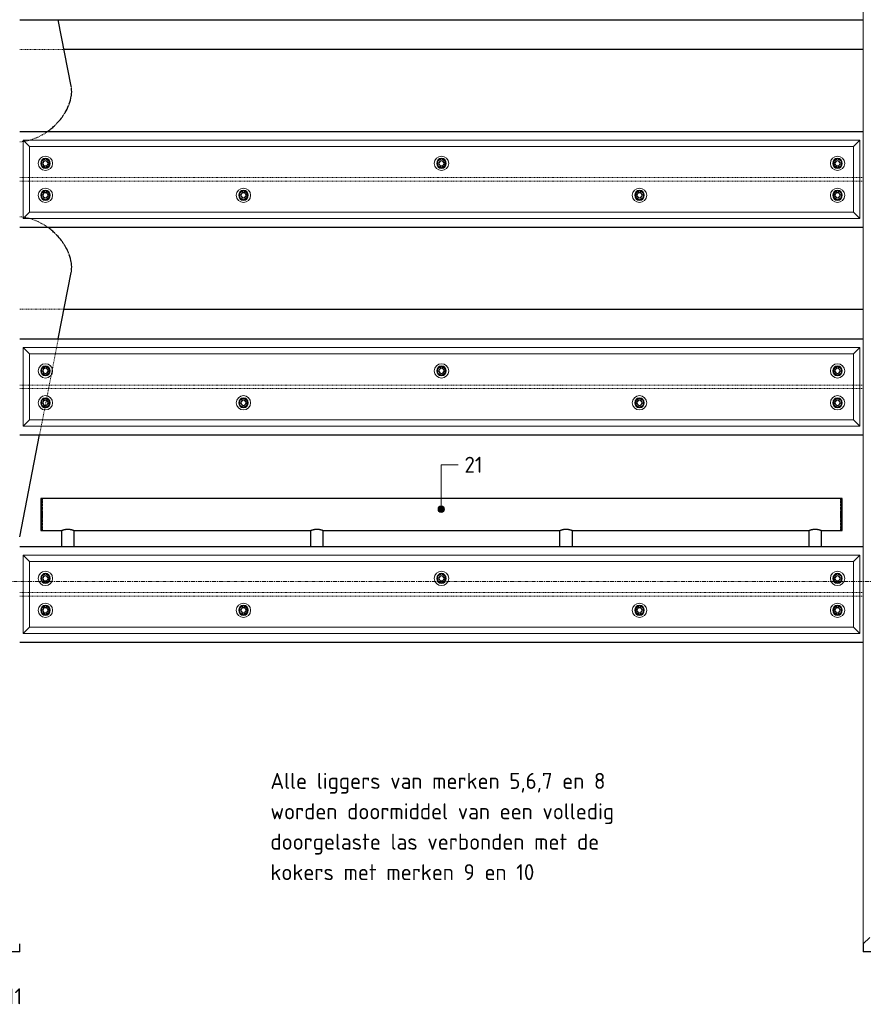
# Model space of a CAD drawing. Header units: millimetres. Extents: x -236694 to -141708, y -41476 to 103952.
# Tile 15 of 103: x -202562 to -199920, y -1324 to 1760. Entities that reach past the tile are written whole.
import ezdxf

# ---------------------------------------------------------------- set-up
doc = ezdxf.new("R2010")
doc.units = ezdxf.units.MM
doc.linetypes.add('Grid Line', pattern=[22.225, 12.7, -3.175, 3.175, -3.175])
doc.linetypes.add('XX-HIDDEN', pattern=[4, 2, -2])
for name, color, linetype, lineweight in [('N-CO-BC-BETONVORM-G', 50, 'Continuous', 25), ('N-CO-BC-BETONVORM-G-1', 50, 'XX-HIDDEN', 18), ('N-CO-BC-BETONVORM-GN', 10, 'XX-HIDDEN', 18), ('N-CO-KC-KUNSTSTOFVORM-G', 7, 'Continuous', 13), ('N-CO-SC-STAALVORM-G', 10, 'Continuous', 25), ('X-XX-AL-T25-1', 250, 'Continuous', 13), ('X-XX-AL-T25-2', 7, 'Continuous', 13), ('X-XX-AL-VERWIJZING-G-1', 7, 'Grid Line', 18)]:
    doc.layers.add(name, color=color, linetype=linetype, lineweight=lineweight)
doc.styles.add('NLCS-ISO_1', font='NLCS-ISO.ttf', dxfattribs={"height": 50})

# ---------------------------------------------------------------- blocks, each defined once
blk = doc.blocks.new('GM_Hakorit_3820 - GM_Hakorit_3820-3593615-Doorsnede 2 dubbel geleidewerk')
at = {"layer": 'N-CO-KC-KUNSTSTOFVORM-G'}
for p, q in [((211140, 2684.9), (211140, -1134.9)), ((211140, -1135), (211160, -1115))]:
    blk.add_line(p, q, dxfattribs=at)
blk = doc.blocks.new('GM_Hakorit_2620 - GM_Hakorit_2620-3643089-Doorsnede 2 dubbel geleidewerk')
at = {"layer": 'N-CO-KC-KUNSTSTOFVORM-G'}
for p, q in [((208509.3, 2683), (208529.3, 2663)), ((208509.3, 2437.1), (208509.3, 2682.9)), ((211129.3, 2683), (208509.4, 2683)), ((211109.3, 2663), (208529.3, 2663)), ((208529.3, 2663), (208529.3, 2457)), ((211109.3, 2663), (211129.3, 2683)), ((211109.3, 2457), (211109.3, 2663)), ((211129.3, 2682.9), (211129.3, 2437.1)), ((208529.3, 2457), (208509.3, 2437)), ((211129.3, 2437), (208509.4, 2437)), ((211109.3, 2457), (208529.3, 2457)), ((211129.3, 2437), (211109.3, 2457))]:
    blk.add_line(p, q, dxfattribs=at)
for centre, start, end in [((208579.3, 2610), 0, 180), ((209819.3, 2610), 360, 180), ((211059.3, 2610), 0, 180), ((208579.3, 2610), 180, 0), ((209819.3, 2610), 180, 360), ((211059.3, 2610), 180, 0), ((208579.3, 2510), 0, 180), ((209199.3, 2510), 360, 180), ((210439.3, 2510), 360, 180), ((211059.3, 2510), 0, 180), ((208579.3, 2510), 180, 0), ((209199.3, 2510), 180, 0), ((210439.3, 2510), 180, 360), ((211059.3, 2510), 180, 0)]:
    blk.add_arc(centre, 22.5, start, end, dxfattribs=at)
blk = doc.blocks.new('GM_Bouten_Moeren_Zeskant - M16-3610774-Doorsnede 2 dubbel geleidewerk')
at = {"layer": 'N-CO-SC-STAALVORM-G'}
for p, q in [((205597.9, 2623.9), (205585.9, 2616.9)), ((205609.9, 2616.9), (205597.9, 2623.9)), ((205585.9, 2616.9), (205585.9, 2603.1)), ((205585.9, 2603.1), (205597.9, 2596.1)), ((205597.9, 2596.1), (205609.9, 2603.1)), ((205609.9, 2603.1), (205609.9, 2616.9))]:
    blk.add_line(p, q, dxfattribs=at)
for radius, start, end in [(15, 0, 180), (15, 180, 0), (8, 0, 180), (8, 180, 0)]:
    blk.add_arc((205597.9, 2610), radius, start, end, dxfattribs=at)
blk = doc.blocks.new('GM_Haalbuis_2500 - GM_Haalbuis_2500-3744235-Doorsnede 2 dubbel geleidewerk')
at = {"layer": 'N-CO-SC-STAALVORM-G'}
for p, q in [((208569.3, 260), (208564.3, 260)), ((208564.3, 260), (208564.3, 210)), ((208569.3, 260), (208569.3, 258.4)), ((211069.3, 260), (208569.3, 260)), ((208569.3, 257.4), (208569.3, 258.3)), ((208569.3, 257.4), (208569.3, 254.1)), ((208569.3, 251.7), (208569.3, 254.1)), ((208569.3, 251.7), (208569.3, 247)), ((208569.3, 243.6), (208569.3, 247)), ((211074.3, 260), (211069.3, 260)), ((211069.3, 258.4), (211069.3, 260)), ((211069.3, 258.3), (211069.3, 257.4)), ((211069.3, 254.1), (211069.3, 257.4)), ((211069.3, 254.1), (211069.3, 251.7)), ((211069.3, 247), (211069.3, 251.7)), ((211069.3, 247), (211069.3, 243.6)), ((211074.3, 210), (211074.3, 260)), ((208569.3, 243.6), (208569.3, 237.5)), ((208569.3, 233.5), (208569.3, 237.6)), ((208569.3, 233.6), (208569.3, 225.9)), ((208569.3, 222.1), (208569.3, 225.9)), ((208569.3, 222.1), (208569.3, 210)), ((211069.3, 237.5), (211069.3, 243.6)), ((211069.3, 237.6), (211069.3, 233.5)), ((211069.3, 225.9), (211069.3, 233.6)), ((211069.3, 225.9), (211069.3, 222.1)), ((211069.3, 210), (211069.3, 222.1)), ((208564.3, 210), (208564.3, 160)), ((208569.3, 210), (208569.3, 210.7)), ((208569.3, 210), (208569.3, 197.9)), ((208569.3, 194.1), (208569.3, 197.9)), ((208569.3, 194.1), (208569.3, 186.4)), ((208569.3, 182.4), (208569.3, 186.5)), ((211069.3, 210.7), (211069.3, 210)), ((211069.3, 197.9), (211069.3, 210)), ((211069.3, 197.9), (211069.3, 194.1)), ((211069.3, 186.4), (211069.3, 194.1)), ((211069.3, 186.5), (211069.3, 182.4)), ((211074.3, 160), (211074.3, 210)), ((208564.3, 160), (208569.3, 160)), ((208569.3, 182.5), (208569.3, 176.4)), ((208569.3, 173), (208569.3, 176.4)), ((208569.3, 173), (208569.3, 168.3)), ((208569.3, 165.9), (208569.3, 168.3)), ((208569.3, 165.9), (208569.3, 162.6)), ((208569.3, 161.7), (208569.3, 162.6)), ((208569.3, 161.6), (208569.3, 160)), ((208569.3, 160), (208630.6, 160)), ((208629.3, 160), (208629.3, 110)), ((208668, 160), (209410.6, 160)), ((208669.3, 110), (208669.3, 160)), ((209409.3, 160), (209409.3, 110)), ((209448, 160), (210190.6, 160)), ((209449.3, 110), (209449.3, 160)), ((210189.3, 160), (210189.3, 110)), ((210228, 160), (210970.6, 160)), ((210229.3, 110), (210229.3, 160)), ((210969.3, 160), (210969.3, 110)), ((211008, 160), (211069.3, 160)), ((211009.3, 110), (211009.3, 160)), ((211069.3, 176.4), (211069.3, 182.5)), ((211069.3, 176.4), (211069.3, 173)), ((211069.3, 168.3), (211069.3, 173)), ((211069.3, 168.3), (211069.3, 165.9)), ((211069.3, 162.6), (211069.3, 165.9)), ((211069.3, 162.6), (211069.3, 161.7)), ((211069.3, 160), (211069.3, 161.6)), ((211069.3, 160), (211074.3, 160))]:
    blk.add_line(p, q, dxfattribs=at)
for points, knots in [([(208629.3, 160), (208629.4, 160), (208629.5, 160.1), (208630, 160.3), (208630.5, 160.5), (208631.2, 160.7), (208632, 161), (208632.8, 161.3), (208633.5, 161.5), (208633.8, 161.6), (208634, 161.7)], [-0.9884455, -0.9884455, -0.9884455, -0.9884455, -0.9444444, -0.9166667, -0.8888889, -0.8611111, -0.8333333, -0.8055556, -0.7916667, -0.7777778, -0.7777778, -0.7777778, -0.7777778]), ([(208634, 161.7), (208634.2, 161.7), (208634.6, 161.9), (208635.4, 162.1), (208636.4, 162.4), (208637.6, 162.7), (208638.5, 162.9), (208639.3, 163.1), (208640, 163.2), (208641.1, 163.4), (208642.4, 163.7), (208644.1, 163.9), (208645.8, 164.1), (208647.5, 164.1), (208649.3, 164.2), (208651.1, 164.1), (208652.8, 164.1), (208654.5, 163.9), (208656.2, 163.7), (208657.6, 163.4), (208658.6, 163.2), (208659.4, 163.1), (208660.1, 162.9), (208661.1, 162.7), (208662.2, 162.4), (208663.3, 162.1), (208664.1, 161.9), (208664.4, 161.7), (208664.6, 161.7)], [-0.7777778, -0.7777778, -0.7777778, -0.7777778, -0.7638889, -0.75, -0.7222222, -0.6944444, -0.6805556, -0.6666667, -0.6527778, -0.6388889, -0.6111111, -0.5833333, -0.5555556, -0.5277778, -0.5, -0.4722222, -0.4444444, -0.4166667, -0.3888889, -0.3611111, -0.3472222, -0.3333333, -0.3194444, -0.3055556, -0.2777778, -0.25, -0.2361111, -0.2222222, -0.2222222, -0.2222222, -0.2222222]), ([(208664.6, 161.7), (208664.8, 161.6), (208665.2, 161.5), (208665.9, 161.3), (208666.6, 161), (208667.4, 160.7), (208668.1, 160.5), (208668.6, 160.3), (208669.1, 160.1), (208669.3, 160), (208669.3, 160)], [-0.2222222, -0.2222222, -0.2222222, -0.2222222, -0.2083333, -0.1944444, -0.1666667, -0.1388889, -0.1111111, -0.0833333, -0.0555556, -0.0115495, -0.0115495, -0.0115495, -0.0115495]), ([(209409.3, 160), (209409.4, 160), (209409.5, 160.1), (209410, 160.3), (209410.5, 160.5), (209411.2, 160.7), (209412, 161), (209412.8, 161.3), (209413.5, 161.5), (209413.8, 161.6), (209414, 161.7)], [-0.9884455, -0.9884455, -0.9884455, -0.9884455, -0.9444444, -0.9166667, -0.8888889, -0.8611111, -0.8333333, -0.8055556, -0.7916667, -0.7777778, -0.7777778, -0.7777778, -0.7777778]), ([(209414, 161.7), (209414.2, 161.7), (209414.6, 161.9), (209415.4, 162.1), (209416.4, 162.4), (209417.6, 162.7), (209418.5, 162.9), (209419.3, 163.1), (209420, 163.2), (209421.1, 163.4), (209422.4, 163.7), (209424.1, 163.9), (209425.8, 164.1), (209427.5, 164.1), (209429.3, 164.2), (209431.1, 164.1), (209432.8, 164.1), (209434.5, 163.9), (209436.2, 163.7), (209437.6, 163.4), (209438.6, 163.2), (209439.4, 163.1), (209440.1, 162.9), (209441.1, 162.7), (209442.2, 162.4), (209443.3, 162.1), (209444.1, 161.9), (209444.4, 161.7), (209444.6, 161.7)], [-0.7777778, -0.7777778, -0.7777778, -0.7777778, -0.7638889, -0.75, -0.7222222, -0.6944444, -0.6805556, -0.6666667, -0.6527778, -0.6388889, -0.6111111, -0.5833333, -0.5555556, -0.5277778, -0.5, -0.4722222, -0.4444444, -0.4166667, -0.3888889, -0.3611111, -0.3472222, -0.3333333, -0.3194444, -0.3055556, -0.2777778, -0.25, -0.2361111, -0.2222222, -0.2222222, -0.2222222, -0.2222222]), ([(209444.6, 161.7), (209444.8, 161.6), (209445.2, 161.5), (209445.9, 161.3), (209446.6, 161), (209447.4, 160.7), (209448.1, 160.5), (209448.6, 160.3), (209449.1, 160.1), (209449.3, 160), (209449.3, 160)], [-0.2222222, -0.2222222, -0.2222222, -0.2222222, -0.2083333, -0.1944444, -0.1666667, -0.1388889, -0.1111111, -0.0833333, -0.0555556, -0.0115495, -0.0115495, -0.0115495, -0.0115495]), ([(210189.3, 160), (210189.4, 160), (210189.5, 160.1), (210190, 160.3), (210190.5, 160.5), (210191.2, 160.7), (210192, 161), (210192.8, 161.3), (210193.5, 161.5), (210193.8, 161.6), (210194, 161.7)], [-0.9884455, -0.9884455, -0.9884455, -0.9884455, -0.9444444, -0.9166667, -0.8888889, -0.8611111, -0.8333333, -0.8055556, -0.7916667, -0.7777778, -0.7777778, -0.7777778, -0.7777778]), ([(210194, 161.7), (210194.2, 161.7), (210194.6, 161.9), (210195.4, 162.1), (210196.4, 162.4), (210197.6, 162.7), (210198.5, 162.9), (210199.3, 163.1), (210200, 163.2), (210201.1, 163.4), (210202.4, 163.7), (210204.1, 163.9), (210205.8, 164.1), (210207.5, 164.1), (210209.3, 164.2), (210211.1, 164.1), (210212.8, 164.1), (210214.5, 163.9), (210216.2, 163.7), (210217.6, 163.4), (210218.6, 163.2), (210219.4, 163.1), (210220.1, 162.9), (210221.1, 162.7), (210222.2, 162.4), (210223.3, 162.1), (210224.1, 161.9), (210224.4, 161.7), (210224.6, 161.7)], [-0.7777778, -0.7777778, -0.7777778, -0.7777778, -0.7638889, -0.75, -0.7222222, -0.6944444, -0.6805556, -0.6666667, -0.6527778, -0.6388889, -0.6111111, -0.5833333, -0.5555556, -0.5277778, -0.5, -0.4722222, -0.4444444, -0.4166667, -0.3888889, -0.3611111, -0.3472222, -0.3333333, -0.3194444, -0.3055556, -0.2777778, -0.25, -0.2361111, -0.2222222, -0.2222222, -0.2222222, -0.2222222]), ([(210224.6, 161.7), (210224.8, 161.6), (210225.2, 161.5), (210225.9, 161.3), (210226.6, 161), (210227.4, 160.7), (210228.1, 160.5), (210228.6, 160.3), (210229.1, 160.1), (210229.3, 160), (210229.3, 160)], [-0.2222222, -0.2222222, -0.2222222, -0.2222222, -0.2083333, -0.1944444, -0.1666667, -0.1388889, -0.1111111, -0.0833333, -0.0555556, -0.0115495, -0.0115495, -0.0115495, -0.0115495]), ([(210969.3, 160), (210969.4, 160), (210969.5, 160.1), (210970, 160.3), (210970.5, 160.5), (210971.2, 160.7), (210972, 161), (210972.8, 161.3), (210973.5, 161.5), (210973.8, 161.6), (210974, 161.7)], [-0.9884455, -0.9884455, -0.9884455, -0.9884455, -0.9444444, -0.9166667, -0.8888889, -0.8611111, -0.8333333, -0.8055556, -0.7916667, -0.7777778, -0.7777778, -0.7777778, -0.7777778]), ([(210974, 161.7), (210974.2, 161.7), (210974.6, 161.9), (210975.4, 162.1), (210976.4, 162.4), (210977.6, 162.7), (210978.5, 162.9), (210979.3, 163.1), (210980, 163.2), (210981.1, 163.4), (210982.4, 163.7), (210984.1, 163.9), (210985.8, 164.1), (210987.5, 164.1), (210989.3, 164.2), (210991.1, 164.1), (210992.8, 164.1), (210994.5, 163.9), (210996.2, 163.7), (210997.6, 163.4), (210998.6, 163.2), (210999.4, 163.1), (211000.1, 162.9), (211001.1, 162.7), (211002.2, 162.4), (211003.3, 162.1), (211004.1, 161.9), (211004.4, 161.7), (211004.6, 161.7)], [-0.7777778, -0.7777778, -0.7777778, -0.7777778, -0.7638889, -0.75, -0.7222222, -0.6944444, -0.6805556, -0.6666667, -0.6527778, -0.6388889, -0.6111111, -0.5833333, -0.5555556, -0.5277778, -0.5, -0.4722222, -0.4444444, -0.4166667, -0.3888889, -0.3611111, -0.3472222, -0.3333333, -0.3194444, -0.3055556, -0.2777778, -0.25, -0.2361111, -0.2222222, -0.2222222, -0.2222222, -0.2222222]), ([(211004.6, 161.7), (211004.8, 161.6), (211005.2, 161.5), (211005.9, 161.3), (211006.6, 161), (211007.4, 160.7), (211008.1, 160.5), (211008.6, 160.3), (211009.1, 160.1), (211009.3, 160), (211009.3, 160)], [-0.2222222, -0.2222222, -0.2222222, -0.2222222, -0.2083333, -0.1944444, -0.1666667, -0.1388889, -0.1111111, -0.0833333, -0.0555556, -0.0115495, -0.0115495, -0.0115495, -0.0115495])]:
    blk.add_open_spline(points, degree=3, knots=knots, dxfattribs=at)
blk = doc.blocks.new('NLI_Balk_Buis - ø813_20-3690250-Doorsnede 2 dubbel geleidewerk')
at = {"layer": 'N-CO-BC-BETONVORM-GN'}
for p, q in [((208637.5, 1666.5), (208498.7, 1666.5)), ((208498.7, 853.5), (208637.5, 853.5))]:
    blk.add_line(p, q, dxfattribs=at)
at = {"layer": 'N-CO-SC-STAALVORM-G'}
for p, q in [((211140, 1666.5), (208637.6, 1666.5)), ((208637.6, 853.5), (211140, 853.5))]:
    blk.add_line(p, q, dxfattribs=at)
blk = doc.blocks.new('NLI_Balk_H - HEB300-V19-Doorsnede 2 dubbel geleidewerk')
at = {"layer": 'N-CO-BC-BETONVORM-GN'}
for p, q in [((208498.6, 2565.5), (208509.3, 2565.5)), ((208509.4, 2565.5), (208529.3, 2565.5)), ((208529.4, 2565.5), (211109.3, 2565.5)), ((211109.4, 2565.5), (211129.3, 2565.5)), ((211129.3, 2565.5), (211140, 2565.5)), ((208498.6, 2554.5), (208509.3, 2554.5)), ((208509.4, 2554.5), (208529.3, 2554.5)), ((208529.4, 2554.5), (211109.3, 2554.5)), ((211109.4, 2554.5), (211129.3, 2554.5)), ((211129.3, 2554.5), (211140, 2554.5))]:
    blk.add_line(p, q, dxfattribs=at)

msp = doc.modelspace()

# ---------------------------------------------------------------- hatches: boundary and pattern name
at = {"layer": 'X-XX-AL-T25-1'}
h = msp.add_hatch(color=256, dxfattribs=at)
edge = h.paths.add_edge_path(flags=0)
edge.add_arc((-201242.1, 226.6), 10, 0, 360)

# ---------------------------------------------------------------- linework, layer by layer
at = {"layer": 'N-CO-BC-BETONVORM-GN'}
for p, q in [((-202446.4, 733), (-202441.1, 760)), ((-202459.4, 665.9), (-202450.3, 713)), ((-202450.3, 713), (-202446.4, 733)), ((-202463.1, 647), (-202459.5, 665.7)), ((-202469.2, 615.5), (-202463.2, 646.8)), ((-202475.8, 581.8), (-202471.4, 604.5)), ((-202471.4, 604.5), (-202469.3, 615.5)), ((-202481.6, 552.1), (-202478.6, 567.5)), ((-202478.6, 567.6), (-202477.8, 571.8)), ((-202477.7, 571.9), (-202477.2, 574.4)), ((-202477.2, 574.5), (-202475.8, 581.7)), ((-202490.4, 507), (-202484.4, 537.9)), ((-202484.3, 538), (-202482.9, 545.2)), ((-202482.9, 545.3), (-202482.6, 546.9)), ((-202482.6, 547), (-202481.6, 552)), ((-202494.3, 487), (-202490.4, 507)), ((-202499.5, 460), (-202494.3, 487))]:
    msp.add_line(p, q, dxfattribs=at)
for points in [[(-202399.6, 1545.7), (-202399.8, 1546.7), (-202399.9, 1547.7), (-202400.1, 1548.8)], [(-202400.4, 1520), (-202400.3, 1520.4), (-202400.3, 1520.9), (-202400.2, 1521.3)], [(-202408.7, 1491.1), (-202408.1, 1492.7), (-202407.4, 1494.3), (-202406.8, 1496)], [(-202425.3, 1460.5), (-202424.3, 1462), (-202423.3, 1463.5), (-202422.3, 1465)], [(-202450.8, 1429.9), (-202449.9, 1430.8), (-202448.9, 1431.8), (-202448, 1432.7)], [(-202561.7, 1377.2), (-202558.2, 1377.5), (-202554.7, 1377.8), (-202551.2, 1378.3)], [(-202551.1, 1378.3), (-202549.9, 1378.5), (-202548.7, 1378.7), (-202547.5, 1378.9)], [(-202551.2, 1141.7), (-202554.7, 1142.2), (-202558.2, 1142.5), (-202561.7, 1142.8)], [(-202547.5, 1141.1), (-202548.7, 1141.3), (-202549.9, 1141.5), (-202551.1, 1141.7)], [(-202448, 1087.3), (-202448.9, 1088.2), (-202449.9, 1089.2), (-202450.8, 1090.1)], [(-202422.3, 1055), (-202423.3, 1056.5), (-202424.3, 1058), (-202425.3, 1059.5)], [(-202406.8, 1023.9), (-202407.4, 1025.6), (-202408, 1027.2), (-202408.7, 1028.9)], [(-202400.2, 998.7), (-202400.3, 999.1), (-202400.3, 999.6), (-202400.4, 1000)]]:
    msp.add_open_spline(points, degree=3, dxfattribs=at)
for points, knots in [([(-202530.5, 1382.7), (-202526.4, 1383.8), (-202515.3, 1387.4), (-202497.7, 1395.2), (-202483.5, 1403.7), (-202476.1, 1408.8), (-202474.7, 1409.8)], [0.5838173, 0.5838173, 0.5838173, 0.5838173, 0.6086957, 0.6521739, 0.6956522, 0.7051766, 0.7051766, 0.7051766, 0.7051766]), ([(-202547.4, 1378.9), (-202544.8, 1379.3), (-202539.3, 1380.4), (-202533.8, 1381.8), (-202530.9, 1382.6)], [0.55011335, 0.55011335, 0.55011335, 0.55011335, 0.56521739, 0.58312425, 0.58312425, 0.58312425, 0.58312425]), ([(-202530.9, 1137.4), (-202533.8, 1138.2), (-202539.3, 1139.6), (-202544.8, 1140.7), (-202547.4, 1141.1)], [0.41687575, 0.41687575, 0.41687575, 0.41687575, 0.43478261, 0.44988665, 0.44988665, 0.44988665, 0.44988665]), ([(-202474.7, 1110.2), (-202476.1, 1111.2), (-202483.5, 1116.3), (-202497.7, 1124.8), (-202515.3, 1132.6), (-202526.4, 1136.2), (-202530.5, 1137.3)], [0.2948234, 0.2948234, 0.2948234, 0.2948234, 0.3043478, 0.3478261, 0.3913043, 0.4161827, 0.4161827, 0.4161827, 0.4161827]), ([(-202400, 971.2), (-202399.9, 971.9), (-202399.8, 972.9), (-202399.7, 974), (-202399.6, 974.3)], [0.929191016, 0.929191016, 0.929191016, 0.929191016, 0.934782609, 0.937858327, 0.937858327, 0.937858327, 0.937858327])]:
    msp.add_open_spline(points, degree=3, knots=knots, dxfattribs=at)
at = {"layer": 'N-CO-SC-STAALVORM-G'}
for p, q in [((-202561.9, 1760), (-199920.5, 1760)), ((-202400.6, 1551.9), (-202441.1, 1760)), ((-202561.9, 1410), (-199920.5, 1410)), ((-202561.9, 1110), (-199920.5, 1110)), ((-202441.1, 760), (-202400.6, 968.1)), ((-202561.9, 760), (-199920.5, 760)), ((-202561.9, 460), (-199920.5, 460)), ((-202561.8, 140.1), (-202499.5, 460)), ((-202561.9, 110), (-199920.5, 110)), ((-202561.9, -190), (-199920.5, -190)), ((-202561.9, -1160), (-202561.9, -1135)), ((-199920.5, -1135), (-199920.5, -1160)), ((-202561.9, -1160), (-202593.9, -1160)), ((-199888.5, -1160), (-199920.5, -1160))]:
    msp.add_line(p, q, dxfattribs=at)
for points in [[(-202401, 1553.8), (-202401, 1554), (-202401.1, 1554.2), (-202401.1, 1554.4)], [(-202400.1, 1548.8), (-202400.2, 1549.8), (-202400.4, 1550.9), (-202400.6, 1551.9)], [(-202400.1, 1522.2), (-202398.9, 1530.4), (-202398.8, 1538.2), (-202399.6, 1545.6)], [(-202406.8, 1496), (-202403.8, 1504.1), (-202401.7, 1512.1), (-202400.4, 1520)], [(-202400.2, 1521.3), (-202400.2, 1521.6), (-202400.1, 1521.9), (-202400.1, 1522.2)], [(-202400.4, 1000), (-202401.6, 1007.8), (-202403.8, 1015.8), (-202406.7, 1023.8)], [(-202400.1, 997.8), (-202400.1, 998.1), (-202400.2, 998.4), (-202400.2, 998.7)], [(-202399.6, 974.4), (-202398.8, 981.8), (-202398.9, 989.6), (-202400.1, 997.8)], [(-202401.1, 965.6), (-202401.1, 965.8), (-202401, 966), (-202401, 966.2)], [(-202400.6, 968.1), (-202400.4, 969.1), (-202400.2, 970.2), (-202400.1, 971.2)]]:
    msp.add_open_spline(points, degree=3, dxfattribs=at)
for points, knots in [([(-202422.3, 1465), (-202421.4, 1466.4), (-202416.1, 1475), (-202411.7, 1483.8), (-202408.7, 1491)], [0.85904745, 0.85904745, 0.85904745, 0.85904745, 0.86956522, 0.92280563, 0.92280563, 0.92280563, 0.92280563]), ([(-202448, 1432.7), (-202447, 1433.7), (-202441.1, 1439.9), (-202433.3, 1449.1), (-202427.2, 1457.6), (-202425.3, 1460.5)], [0.7747656, 0.7747656, 0.7747656, 0.7747656, 0.7826087, 0.82608696, 0.84762805, 0.84762805, 0.84762805, 0.84762805]), ([(-202474.6, 1409.9), (-202469.9, 1413.2), (-202461.7, 1419.6), (-202454.1, 1426.6), (-202450.8, 1429.9)], [0.70549731, 0.70549731, 0.70549731, 0.70549731, 0.73913043, 0.76666164, 0.76666164, 0.76666164, 0.76666164]), ([(-202450.8, 1090.1), (-202454.1, 1093.4), (-202461.7, 1100.4), (-202469.9, 1106.8), (-202474.6, 1110.1)], [0.23333836, 0.23333836, 0.23333836, 0.23333836, 0.26086957, 0.29450269, 0.29450269, 0.29450269, 0.29450269]), ([(-202425.3, 1059.5), (-202427.2, 1062.4), (-202433.3, 1070.9), (-202441.1, 1080.1), (-202447, 1086.3), (-202448, 1087.3)], [0.15237195, 0.15237195, 0.15237195, 0.15237195, 0.17391304, 0.2173913, 0.2252344, 0.2252344, 0.2252344, 0.2252344]), ([(-202408.7, 1029), (-202409.3, 1030.3), (-202412.4, 1037.6), (-202416.9, 1046.3), (-202421.4, 1053.6), (-202422.3, 1055)], [0.07719437, 0.07719437, 0.07719437, 0.07719437, 0.08695652, 0.13043478, 0.14095255, 0.14095255, 0.14095255, 0.14095255])]:
    msp.add_open_spline(points, degree=3, knots=knots, dxfattribs=at)
at = {"layer": 'X-XX-AL-T25-1'}
for p, q in [((-201242.1, 366), (-201189.2, 366)), ((-201242.1, 226.6), (-201242.1, 366))]:
    msp.add_line(p, q, dxfattribs=at)
msp.add_circle((-201242.1, 226.6), 10, dxfattribs=at)
at = {"layer": 'X-XX-AL-VERWIJZING-G-1'}
msp.add_line((-207048.7, 0), (-194071.3, 0), dxfattribs=at)

# ---------------------------------------------------------------- block references
at = {"layer": 'N-CO-BC-BETONVORM-G'}
for name, p in [('GM_Hakorit_3820 - GM_Hakorit_3820-3593615-Doorsnede 2 dubbel geleidewerk', (-411060.5, 0)), ('GM_Hakorit_2620 - GM_Hakorit_2620-3643089-Doorsnede 2 dubbel geleidewerk', (-411060.5, -1300)), ('GM_Bouten_Moeren_Zeskant - M16-3610774-Doorsnede 2 dubbel geleidewerk', (-408079.1, -1300)), ('GM_Bouten_Moeren_Zeskant - M16-3610774-Doorsnede 2 dubbel geleidewerk', (-406839.1, -1300)), ('GM_Bouten_Moeren_Zeskant - M16-3610774-Doorsnede 2 dubbel geleidewerk', (-405599.1, -1300)), ('GM_Bouten_Moeren_Zeskant - M16-3610774-Doorsnede 2 dubbel geleidewerk', (-408079.1, -1400)), ('GM_Bouten_Moeren_Zeskant - M16-3610774-Doorsnede 2 dubbel geleidewerk', (-407459.1, -1400)), ('GM_Bouten_Moeren_Zeskant - M16-3610774-Doorsnede 2 dubbel geleidewerk', (-406219.1, -1400)), ('GM_Bouten_Moeren_Zeskant - M16-3610774-Doorsnede 2 dubbel geleidewerk', (-405599.1, -1400)), ('GM_Hakorit_2620 - GM_Hakorit_2620-3643089-Doorsnede 2 dubbel geleidewerk', (-411060.5, -1950)), ('GM_Bouten_Moeren_Zeskant - M16-3610774-Doorsnede 2 dubbel geleidewerk', (-408079.1, -1950)), ('GM_Bouten_Moeren_Zeskant - M16-3610774-Doorsnede 2 dubbel geleidewerk', (-406839.1, -1950)), ('GM_Bouten_Moeren_Zeskant - M16-3610774-Doorsnede 2 dubbel geleidewerk', (-405599.1, -1950)), ('GM_Bouten_Moeren_Zeskant - M16-3610774-Doorsnede 2 dubbel geleidewerk', (-408079.1, -2050)), ('GM_Bouten_Moeren_Zeskant - M16-3610774-Doorsnede 2 dubbel geleidewerk', (-407459.1, -2050)), ('GM_Bouten_Moeren_Zeskant - M16-3610774-Doorsnede 2 dubbel geleidewerk', (-406219.1, -2050)), ('GM_Bouten_Moeren_Zeskant - M16-3610774-Doorsnede 2 dubbel geleidewerk', (-405599.1, -2050)), ('GM_Haalbuis_2500 - GM_Haalbuis_2500-3744235-Doorsnede 2 dubbel geleidewerk', (-411060.5, 0)), ('GM_Hakorit_2620 - GM_Hakorit_2620-3643089-Doorsnede 2 dubbel geleidewerk', (-411060.5, -2600)), ('GM_Bouten_Moeren_Zeskant - M16-3610774-Doorsnede 2 dubbel geleidewerk', (-408079.1, -2600)), ('GM_Bouten_Moeren_Zeskant - M16-3610774-Doorsnede 2 dubbel geleidewerk', (-406839.1, -2600)), ('GM_Bouten_Moeren_Zeskant - M16-3610774-Doorsnede 2 dubbel geleidewerk', (-405599.1, -2600)), ('GM_Bouten_Moeren_Zeskant - M16-3610774-Doorsnede 2 dubbel geleidewerk', (-408079.1, -2700)), ('GM_Bouten_Moeren_Zeskant - M16-3610774-Doorsnede 2 dubbel geleidewerk', (-407459.1, -2700)), ('GM_Bouten_Moeren_Zeskant - M16-3610774-Doorsnede 2 dubbel geleidewerk', (-406219.1, -2700)), ('GM_Bouten_Moeren_Zeskant - M16-3610774-Doorsnede 2 dubbel geleidewerk', (-405599.1, -2700))]:
    msp.add_blockref(name, p, dxfattribs=at)
at = {"layer": 'N-CO-BC-BETONVORM-G-1'}
for name, p in [('NLI_Balk_Buis - ø813_20-3690250-Doorsnede 2 dubbel geleidewerk', (-411060.5, 0)), ('NLI_Balk_H - HEB300-V19-Doorsnede 2 dubbel geleidewerk', (-411060.5, -1300)), ('NLI_Balk_H - HEB300-V19-Doorsnede 2 dubbel geleidewerk', (-411060.5, -1950)), ('NLI_Balk_H - HEB300-V19-Doorsnede 2 dubbel geleidewerk', (-411060.5, -2600))]:
    msp.add_blockref(name, p, dxfattribs=at)

# ---------------------------------------------------------------- texts
at = {"layer": 'X-XX-AL-T25-2', "char_height": 50, "attachment_point": 1, "style": 'NLCS-ISO_1'}
for s, insert, width in [('21', (-201169.2, 391), 73.755), ('Alle liggers van merken 5,6,7 en 8 ', (-201776.9, -599.3), 1351.645), ('worden doormiddel van een volledig ', (-201776.9, -694.6), 1383.713), ('doorgelaste las verbonden met de ', (-201776.9, -789.8), 1343.628), ('kokers met merken 9 en 10', (-201776.9, -885.1), 1040.59), ('11', (-202601.9, -1274.1), 60.928)]:
    msp.add_mtext(s, dxfattribs=dict(at, insert=insert, width=width))

doc.saveas('drawing.dxf')
